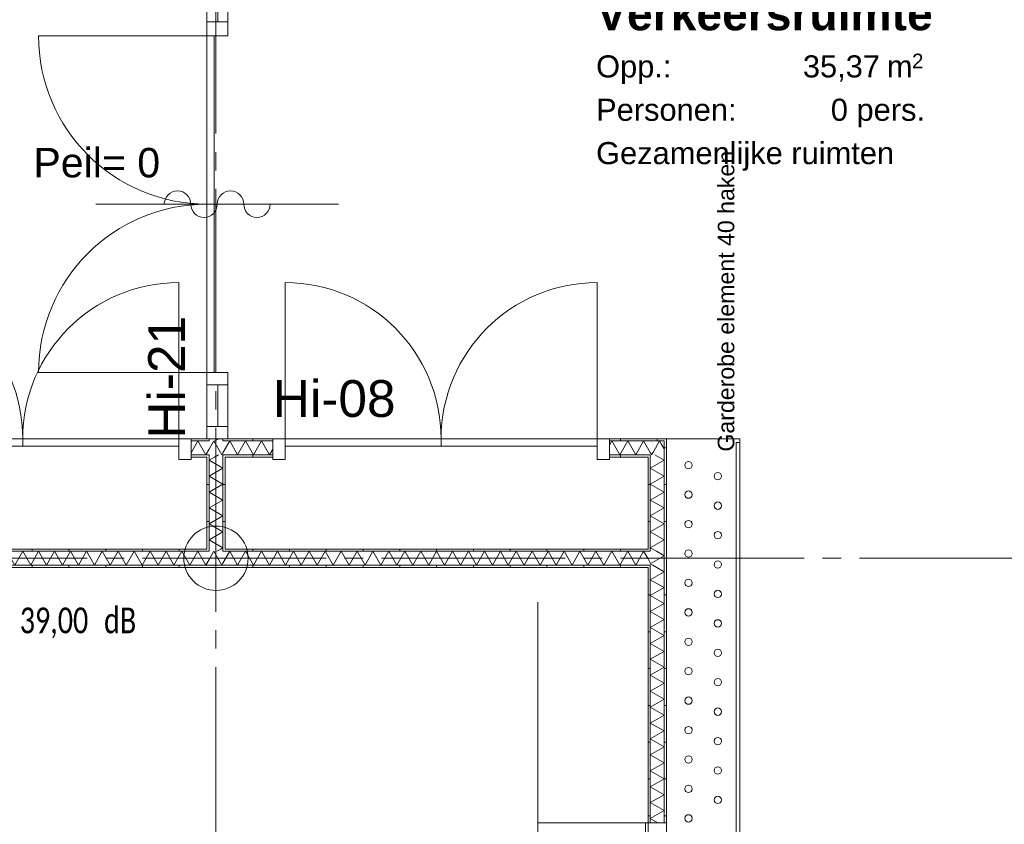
# Model space of a CAD drawing. Header units: millimetres. Extents: x 10 to 584, y 10 to 831.
# Tile 11 of 79: x 139 to 193, y 425 to 468. Entities that reach past the tile are written whole.
import ezdxf
from ezdxf.xclip import XClip

# ---------------------------------------------------------------- set-up
doc = ezdxf.new("R2010")
doc.units = ezdxf.units.MM
doc.header["$MEASUREMENT"] = 0
doc.header["$XCLIPFRAME"] = 0
doc.linetypes.add('B0204', pattern=[13, 10, -1, 1, -1])
doc.linetypes.add('Wipeout_Contour', pattern=[1000, 0, -1000])
for name, color, linetype in [('22 NC Binnenwanden', 7, 'Continuous'), ('22 NC Binnenwanden Deuren', 7, 'Continuous'), ('22 NC Binnenwanden Deurlabels', 7, 'Continuous'), ('22 NC Binnenwanden Doorsnede-arcering', 7, 'Continuous'), ('22 NC Binnenwanden Laagscheidingslijnen', 7, 'Continuous'), ('22 NC Binnenwanden Ramen', 7, 'Continuous'), ('28 Draagconstructies', 7, 'Continuous'), ('73 Keuken', 7, 'Continuous'), ('74 Sanitair', 7, 'Continuous'), ('82 Interieur', 7, 'Continuous'), ('82 Interieur Afdek-arcering', 7, 'Continuous'), ('A Stramien', 7, 'Continuous'), ('Tekst_dim 1_ 50_100', 7, 'Continuous'), ('Z Ruimtefuncties', 7, 'Continuous')]:
    doc.layers.add(name, color=color, linetype=linetype)
doc.styles.add('GENERATED_STYLE_1', font='txt')
doc.styles.add('GENERATED_STYLE_2', font='txt')
doc.styles.add('GENERATED_STYLE_3', font='txt')
pattern_1 = [(1e-14, (78, 259.1879), (0, 2), [])]
pattern_2 = [(270, (78, 259.1879), (2, 0), [])]
pattern_3 = [(180, (78, 259.1879), (0, 2), [])]

# ---------------------------------------------------------------- blocks, each defined once
blk = doc.blocks.new('*X210')
at = {"layer": '22 NC Binnenwanden Doorsnede-arcering', "color": 7, "linetype": 'Continuous', "lineweight": 0}
blk.add_line((150.044, 439.563), (150.26, 439.688), dxfattribs=at)
blk = doc.blocks.new('*X211')
at = {"layer": '22 NC Binnenwanden Doorsnede-arcering', "color": 7, "linetype": 'Continuous', "lineweight": 0}
blk.add_line((149.936, 445.563), (150.152, 445.688), dxfattribs=at)
blk = doc.blocks.new('*X212')
at = {"layer": '22 NC Binnenwanden Doorsnede-arcering', "color": 7, "linetype": 'Continuous', "lineweight": 0}
blk.add_line((149.92, 444.688), (150.137, 444.813), dxfattribs=at)
blk = doc.blocks.new('*X216')
at = {"layer": '22 NC Binnenwanden Doorsnede-arcering', "color": 7, "linetype": 'Continuous', "lineweight": 0}
for p, q in [((149.625, 444.517), (149.92, 444.688)), ((149.625, 444.517), (150.375, 444.084)), ((149.625, 443.651), (150.375, 444.084)), ((149.625, 443.651), (150.375, 443.218)), ((149.625, 442.785), (150.375, 443.218)), ((149.625, 442.785), (150.375, 442.352)), ((149.625, 441.919), (150.375, 442.352)), ((149.625, 441.919), (150.375, 441.486)), ((149.625, 441.053), (150.375, 441.486)), ((149.625, 441.053), (150.375, 440.62)), ((149.625, 440.187), (150.375, 440.62)), ((149.625, 440.187), (150.375, 439.754)), ((150.26, 439.688), (150.375, 439.754))]:
    blk.add_line(p, q, dxfattribs=at)
blk = doc.blocks.new('*X428')
at = {"layer": '22 NC Binnenwanden Doorsnede-arcering', "color": 7, "linetype": 'Continuous', "lineweight": 0}
for p, q in [((174.219, 445.407), (174.375, 445.137)), ((173.67, 444.858), (173.696, 444.813)), ((173.793, 444.98), (173.696, 444.813))]:
    blk.add_line(p, q, dxfattribs=at)
blk = doc.blocks.new('*X429')
at = {"layer": '22 NC Binnenwanden Doorsnede-arcering', "color": 7, "linetype": 'Continuous', "lineweight": 0}
for p, q in [((174.129, 445.563), (173.793, 444.98)), ((174.129, 445.563), (174.219, 445.407)), ((173.625, 444.936), (173.67, 444.858))]:
    blk.add_line(p, q, dxfattribs=at)
blk = doc.blocks.new('*X430')
at = {"layer": '22 NC Binnenwanden Doorsnede-arcering', "color": 7, "linetype": 'Continuous', "lineweight": 0}
for p, q in [((150.746, 445.563), (150.375, 444.92)), ((150.746, 445.563), (151.179, 444.813)), ((151.612, 445.563), (151.179, 444.813)), ((151.612, 445.563), (152.045, 444.813)), ((152.478, 445.563), (152.045, 444.813)), ((152.478, 445.563), (152.911, 444.813)), ((153.091, 445.124), (152.911, 444.813))]:
    blk.add_line(p, q, dxfattribs=at)
blk = doc.blocks.new('*X431')
at = {"layer": '22 NC Binnenwanden Doorsnede-arcering', "color": 7, "linetype": 'Continuous', "lineweight": 0}
for p, q in [((171.531, 445.563), (171.401, 445.338)), ((171.531, 445.563), (171.964, 444.813)), ((172.397, 445.563), (171.964, 444.813)), ((172.397, 445.563), (172.83, 444.813)), ((173.263, 445.563), (172.83, 444.813)), ((173.263, 445.563), (173.625, 444.936))]:
    blk.add_line(p, q, dxfattribs=at)
blk = doc.blocks.new('*X432')
at = {"layer": '22 NC Binnenwanden Doorsnede-arcering', "color": 7, "linetype": 'Continuous', "lineweight": 0}
for p, q in [((149.88, 445.563), (149.625, 445.121)), ((149.88, 445.563), (150.313, 444.813)), ((150.375, 444.92), (150.313, 444.813))]:
    blk.add_line(p, q, dxfattribs=at)
blk = doc.blocks.new('*X434')
at = {"layer": '22 NC Binnenwanden Doorsnede-arcering', "color": 7, "linetype": 'Continuous', "lineweight": 0}
for p, q in [((149.014, 445.563), (148.644, 444.922)), ((149.014, 445.563), (149.447, 444.813)), ((149.625, 445.121), (149.447, 444.813))]:
    blk.add_line(p, q, dxfattribs=at)
blk = doc.blocks.new('*X495')
at = {"layer": '22 NC Binnenwanden Doorsnede-arcering', "color": 7, "linetype": 'Continuous', "lineweight": 0}
for p, q in [((174.375, 438.455), (173.755, 438.813)), ((174.375, 438.455), (173.625, 438.022)), ((174.375, 437.589), (173.625, 438.022)), ((174.375, 437.589), (173.625, 437.156)), ((174.375, 436.723), (173.625, 437.156)), ((174.375, 436.723), (173.625, 436.29)), ((174.375, 435.857), (173.625, 436.29)), ((174.375, 435.857), (173.625, 435.424)), ((174.375, 434.991), (173.625, 435.424)), ((174.375, 434.991), (173.625, 434.558)), ((174.375, 434.125), (173.625, 434.558)), ((174.375, 434.125), (173.625, 433.692)), ((174.375, 433.259), (173.625, 433.692)), ((174.375, 433.259), (173.625, 432.826)), ((174.375, 432.393), (173.625, 432.826)), ((174.375, 432.393), (173.625, 431.96)), ((174.375, 431.527), (173.625, 431.96)), ((174.375, 431.527), (173.625, 431.094)), ((174.375, 430.661), (173.625, 431.094)), ((174.375, 430.661), (173.625, 430.228)), ((174.375, 429.795), (173.625, 430.228)), ((174.375, 429.795), (173.625, 429.362)), ((174.375, 428.929), (173.625, 429.362)), ((174.375, 428.929), (173.625, 428.496)), ((174.375, 428.063), (173.625, 428.496)), ((174.375, 428.063), (173.625, 427.63)), ((174.375, 427.197), (173.625, 427.63)), ((174.375, 427.197), (173.625, 426.764)), ((174.375, 426.331), (173.625, 426.764)), ((174.375, 426.331), (173.625, 425.898)), ((174.375, 425.465), (173.625, 425.898)), ((174.375, 425.465), (173.625, 425.032)), ((174.03, 424.798), (173.625, 425.032))]:
    blk.add_line(p, q, dxfattribs=at)
blk = doc.blocks.new('*X496')
at = {"layer": '22 NC Binnenwanden Doorsnede-arcering', "color": 7, "linetype": 'Continuous', "lineweight": 0}
for p, q in [((174.375, 439.321), (173.625, 438.888)), ((174.375, 439.321), (173.956, 439.563)), ((173.755, 438.813), (173.625, 438.888))]:
    blk.add_line(p, q, dxfattribs=at)
blk = doc.blocks.new('*X497')
at = {"layer": '22 NC Binnenwanden Doorsnede-arcering', "color": 7, "linetype": 'Continuous', "lineweight": 0}
for p, q in [((174.375, 444.517), (173.863, 444.813)), ((174.375, 444.517), (173.625, 444.084)), ((174.375, 443.651), (173.625, 444.084)), ((174.375, 443.651), (173.625, 443.218)), ((174.375, 442.785), (173.625, 443.218)), ((174.375, 442.785), (173.625, 442.352)), ((174.375, 441.919), (173.625, 442.352)), ((174.375, 441.919), (173.625, 441.486)), ((174.375, 441.053), (173.625, 441.486)), ((174.375, 441.053), (173.625, 440.62)), ((174.375, 440.187), (173.625, 440.62)), ((174.375, 440.187), (173.625, 439.754)), ((173.956, 439.563), (173.625, 439.754))]:
    blk.add_line(p, q, dxfattribs=at)
blk = doc.blocks.new('*X515')
at = {"layer": '22 NC Binnenwanden Doorsnede-arcering', "color": 7, "linetype": 'Continuous', "lineweight": 0}
blk.add_line((173.5, 439.152), (173.625, 438.936), dxfattribs=at)
blk = doc.blocks.new('*X516')
at = {"layer": '22 NC Binnenwanden Doorsnede-arcering', "color": 7, "linetype": 'Continuous', "lineweight": 0}
for p, q in [((150.746, 439.563), (150.375, 438.92)), ((150.746, 439.563), (151.179, 438.813)), ((151.612, 439.563), (151.179, 438.813)), ((151.612, 439.563), (152.045, 438.813)), ((152.478, 439.563), (152.045, 438.813)), ((152.478, 439.563), (152.911, 438.813)), ((153.344, 439.563), (152.911, 438.813)), ((153.344, 439.563), (153.777, 438.813)), ((154.21, 439.563), (153.777, 438.813)), ((154.21, 439.563), (154.643, 438.813)), ((155.076, 439.563), (154.643, 438.813)), ((155.076, 439.563), (155.509, 438.813)), ((155.942, 439.563), (155.509, 438.813)), ((155.942, 439.563), (156.375, 438.813)), ((156.808, 439.563), (156.375, 438.813)), ((156.808, 439.563), (157.241, 438.813)), ((157.674, 439.563), (157.241, 438.813)), ((157.674, 439.563), (158.107, 438.813)), ((158.54, 439.563), (158.107, 438.813)), ((158.54, 439.563), (158.973, 438.813)), ((159.406, 439.563), (158.973, 438.813)), ((159.406, 439.563), (159.839, 438.813)), ((160.272, 439.563), (159.839, 438.813)), ((160.272, 439.563), (160.705, 438.813)), ((161.138, 439.563), (160.705, 438.813)), ((161.138, 439.563), (161.571, 438.813)), ((162.004, 439.563), (161.571, 438.813)), ((162.004, 439.563), (162.437, 438.813)), ((162.87, 439.563), (162.437, 438.813)), ((162.87, 439.563), (163.303, 438.813)), ((163.736, 439.563), (163.303, 438.813)), ((163.736, 439.563), (164.17, 438.813)), ((164.603, 439.563), (164.17, 438.813)), ((164.603, 439.563), (165.036, 438.813)), ((165.469, 439.563), (165.036, 438.813)), ((165.469, 439.563), (165.902, 438.813)), ((166.335, 439.563), (165.902, 438.813)), ((166.335, 439.563), (166.768, 438.813)), ((167.201, 439.563), (166.768, 438.813)), ((167.201, 439.563), (167.634, 438.813)), ((168.067, 439.563), (167.634, 438.813)), ((168.067, 439.563), (168.5, 438.813)), ((168.933, 439.563), (168.5, 438.813)), ((168.933, 439.563), (169.366, 438.813)), ((169.799, 439.563), (169.366, 438.813)), ((169.799, 439.563), (170.232, 438.813)), ((170.665, 439.563), (170.232, 438.813)), ((170.665, 439.563), (171.098, 438.813)), ((171.531, 439.563), (171.098, 438.813)), ((171.531, 439.563), (171.964, 438.813)), ((172.397, 439.563), (171.964, 438.813)), ((172.397, 439.563), (172.83, 438.813)), ((173.263, 439.563), (172.83, 438.813)), ((173.263, 439.563), (173.5, 439.152))]:
    blk.add_line(p, q, dxfattribs=at)
blk = doc.blocks.new('*X517')
at = {"layer": '22 NC Binnenwanden Doorsnede-arcering', "color": 7, "linetype": 'Continuous', "lineweight": 0}
for p, q in [((149.88, 439.563), (149.625, 439.121)), ((149.88, 439.563), (150.313, 438.813)), ((150.375, 438.92), (150.313, 438.813))]:
    blk.add_line(p, q, dxfattribs=at)
blk = doc.blocks.new('*X518')
at = {"layer": '22 NC Binnenwanden Doorsnede-arcering', "color": 7, "linetype": 'Continuous', "lineweight": 0}
for p, q in [((129.961, 439.563), (129.632, 438.992)), ((129.961, 439.563), (130.395, 438.813)), ((130.828, 439.563), (130.395, 438.813)), ((130.828, 439.563), (131.261, 438.813)), ((131.694, 439.563), (131.261, 438.813)), ((131.694, 439.563), (132.127, 438.813)), ((132.56, 439.563), (132.127, 438.813)), ((132.56, 439.563), (132.993, 438.813)), ((133.426, 439.563), (132.993, 438.813)), ((133.426, 439.563), (133.859, 438.813)), ((134.292, 439.563), (133.859, 438.813)), ((134.292, 439.563), (134.725, 438.813)), ((135.158, 439.563), (134.725, 438.813)), ((135.158, 439.563), (135.591, 438.813)), ((136.024, 439.563), (135.591, 438.813)), ((136.024, 439.563), (136.457, 438.813)), ((136.89, 439.563), (136.457, 438.813)), ((136.89, 439.563), (137.323, 438.813)), ((137.756, 439.563), (137.323, 438.813)), ((137.756, 439.563), (138.189, 438.813)), ((138.622, 439.563), (138.189, 438.813)), ((138.622, 439.563), (139.055, 438.813)), ((139.488, 439.563), (139.055, 438.813)), ((139.488, 439.563), (139.921, 438.813)), ((140.354, 439.563), (139.921, 438.813)), ((140.354, 439.563), (140.787, 438.813)), ((141.22, 439.563), (140.787, 438.813)), ((141.22, 439.563), (141.653, 438.813)), ((142.086, 439.563), (141.653, 438.813)), ((142.086, 439.563), (142.519, 438.813)), ((142.952, 439.563), (142.519, 438.813)), ((142.952, 439.563), (143.385, 438.813)), ((143.818, 439.563), (143.385, 438.813)), ((143.818, 439.563), (144.251, 438.813)), ((144.684, 439.563), (144.251, 438.813)), ((144.684, 439.563), (145.117, 438.813)), ((145.55, 439.563), (145.117, 438.813)), ((145.55, 439.563), (145.983, 438.813)), ((146.416, 439.563), (145.983, 438.813)), ((146.416, 439.563), (146.849, 438.813)), ((147.282, 439.563), (146.849, 438.813)), ((147.282, 439.563), (147.715, 438.813)), ((148.148, 439.563), (147.715, 438.813)), ((148.148, 439.563), (148.581, 438.813)), ((149.014, 439.563), (148.581, 438.813)), ((149.014, 439.563), (149.447, 438.813)), ((149.625, 439.121), (149.447, 438.813))]:
    blk.add_line(p, q, dxfattribs=at)
blk = doc.blocks.new('Drawing_2_2', base_point=(78, 259.188))
at = {"layer": '22 NC Binnenwanden Doorsnede-arcering', "linetype": 'Continuous', "lineweight": 0, "true_color": 0x000000}
h = blk.add_hatch(dxfattribs=at)
h.set_pattern_fill('930_Lijnen_vert_200_0002', color=18, style=0, pattern_type=2)
h.set_pattern_definition(pattern_2)
h.paths.add_polyline_path([(148.644, 445.563), (149.5, 445.563), (149.5, 445.688), (148.644, 445.688)])
h = blk.add_hatch(dxfattribs=at)
h.set_pattern_fill('930_Lijnen_vert_200_0002', color=18, style=0, pattern_type=2)
h.set_pattern_definition(pattern_2)
h.paths.add_polyline_path([(149.5, 445.563), (149.625, 445.563), (149.625, 445.688), (149.5, 445.688)])
h = blk.add_hatch(dxfattribs=at)
h.set_pattern_fill('930_Lijnen_vert_200_0002', color=18, style=0, pattern_type=2)
h.set_pattern_definition(pattern_2)
h.paths.add_polyline_path([(150.375, 445.563), (150.5, 445.563), (150.5, 445.688), (150.375, 445.688)])
h = blk.add_hatch(dxfattribs=at)
h.set_pattern_fill('930_Lijnen_vert_200_0002', color=18, style=0, pattern_type=2)
h.set_pattern_definition(pattern_2)
h.paths.add_polyline_path([(150.5, 445.688), (150.5, 445.563), (153.091, 445.563), (153.091, 445.688)])
h = blk.add_hatch(dxfattribs=at)
h.set_pattern_fill('930_Lijnen_vert_200_0002', color=18, style=0, pattern_type=2)
h.set_pattern_definition(pattern_2)
h.paths.add_polyline_path([(171.401, 445.688), (171.401, 445.563), (174.375, 445.563), (174.375, 445.688)])
h = blk.add_hatch(dxfattribs=at)
h.set_pattern_fill('930_Lijnen_vert_200_0002', color=18, style=0, pattern_type=2)
h.set_pattern_definition(pattern_2)
h.paths.add_polyline_path([(174.375, 445.563), (174.5, 445.563), (174.5, 445.688)])
h = blk.add_hatch(dxfattribs=at)
h.set_pattern_fill('930_Lijnen_vert_200_0002', color=18, style=0, pattern_type=2)
h.set_pattern_definition(pattern_2)
h.paths.add_polyline_path([(174.375, 445.688), (174.375, 445.563), (174.5, 445.688)])
h = blk.add_hatch(dxfattribs=at)
h.set_pattern_fill('930_Lijnen_vert_200_0002', color=18, style=0, pattern_type=2)
h.set_pattern_definition(pattern_3)
h.paths.add_polyline_path([(174.5, 445.563), (174.375, 445.563), (174.375, 424.798), (174.5, 424.798)])
h = blk.add_hatch(dxfattribs=at)
h.set_pattern_fill('930_Lijnen_vert_200_0002', color=18, style=0, pattern_type=2)
h.set_pattern_definition(pattern_2)
h.paths.add_polyline_path([(149.5, 444.813), (148.644, 444.813), (148.644, 444.688), (149.5, 444.688)])
h = blk.add_hatch(dxfattribs=at)
h.set_pattern_fill('930_Lijnen_vert_200_0002', color=18, style=0, pattern_type=2)
h.set_pattern_definition(pattern_2)
h.paths.add_polyline_path([(149.5, 444.688), (149.625, 444.688), (149.625, 444.813), (149.5, 444.813)])
h = blk.add_hatch(dxfattribs=at)
h.set_pattern_fill('930_Lijnen_vert_200_0002', color=18, style=0, pattern_type=2)
h.set_pattern_definition(pattern_1)
h.paths.add_polyline_path([(149.5, 444.688), (149.5, 439.688), (149.625, 439.688), (149.625, 444.688)])
h = blk.add_hatch(dxfattribs=at)
h.set_pattern_fill('930_Lijnen_vert_200_0002', color=18, style=0, pattern_type=2)
h.set_pattern_definition(pattern_2)
h.paths.add_polyline_path([(150.375, 444.688), (150.5, 444.688), (150.5, 444.813), (150.375, 444.813)])
h = blk.add_hatch(dxfattribs=at)
h.set_pattern_fill('930_Lijnen_vert_200_0002', color=18, style=0, pattern_type=2)
h.set_pattern_definition(pattern_1)
h.paths.add_polyline_path([(150.375, 444.688), (150.375, 439.688), (150.5, 439.688), (150.5, 444.688)])
h = blk.add_hatch(dxfattribs=at)
h.set_pattern_fill('930_Lijnen_vert_200_0002', color=18, style=0, pattern_type=2)
h.set_pattern_definition(pattern_2)
h.paths.add_polyline_path([(153.091, 444.813), (150.5, 444.813), (150.5, 444.688), (153.091, 444.688)])
h = blk.add_hatch(dxfattribs=at)
h.set_pattern_fill('930_Lijnen_vert_200_0002', color=18, style=0, pattern_type=2)
h.set_pattern_definition(pattern_2)
h.paths.add_polyline_path([(173.5, 444.813), (171.401, 444.813), (171.401, 444.688), (173.5, 444.688)])
h = blk.add_hatch(dxfattribs=at)
h.set_pattern_fill('930_Lijnen_vert_200_0002', color=18, style=0, pattern_type=2)
h.set_pattern_definition(pattern_2)
h.paths.add_polyline_path([(173.5, 444.688), (173.625, 444.688), (173.625, 444.813)])
h = blk.add_hatch(dxfattribs=at)
h.set_pattern_fill('930_Lijnen_vert_200_0002', color=18, style=0, pattern_type=2)
h.set_pattern_definition(pattern_2)
h.paths.add_polyline_path([(173.5, 444.688), (173.625, 444.813), (173.5, 444.813)])
h = blk.add_hatch(dxfattribs=at)
h.set_pattern_fill('930_Lijnen_vert_200_0002', color=18, style=0, pattern_type=2)
h.set_pattern_definition(pattern_3)
h.paths.add_polyline_path([(173.5, 444.688), (173.5, 439.688), (173.625, 439.688), (173.625, 444.688)])
h = blk.add_hatch(dxfattribs=at)
h.set_pattern_fill('930_Lijnen_vert_200_0002', color=18, style=0, pattern_type=2)
h.set_pattern_definition(pattern_2)
h.paths.add_polyline_path([(129.757, 439.563), (149.5, 439.563), (149.5, 439.688), (129.757, 439.688)])
h = blk.add_hatch(dxfattribs=at)
h.set_pattern_fill('930_Lijnen_vert_200_0002', color=18, style=0, pattern_type=2)
h.set_pattern_definition(pattern_2)
h.paths.add_polyline_path([(149.5, 439.563), (149.625, 439.563), (149.625, 439.688), (149.5, 439.688)])
h = blk.add_hatch(dxfattribs=at)
h.set_pattern_fill('930_Lijnen_vert_200_0002', color=18, style=0, pattern_type=2)
h.set_pattern_definition(pattern_2)
h.paths.add_polyline_path([(150.375, 439.563), (150.5, 439.563), (150.5, 439.688), (150.375, 439.688)])
h = blk.add_hatch(dxfattribs=at)
h.set_pattern_fill('930_Lijnen_vert_200_0002', color=18, style=0, pattern_type=2)
h.set_pattern_definition(pattern_2)
h.paths.add_polyline_path([(150.5, 439.563), (173.5, 439.563), (173.5, 439.688), (150.5, 439.688)])
h = blk.add_hatch(dxfattribs=at)
h.set_pattern_fill('930_Lijnen_vert_200_0002', color=18, style=0, pattern_type=2)
h.set_pattern_definition(pattern_3)
h.paths.add_polyline_path([(173.5, 439.688), (173.5, 439.563), (173.625, 439.563), (173.625, 439.688)])
h = blk.add_hatch(dxfattribs=at)
h.set_pattern_fill('930_Lijnen_vert_200_0002', color=18, style=0, pattern_type=2)
h.set_pattern_definition(pattern_2)
h.paths.add_polyline_path([(173.5, 438.813), (99, 438.813), (99, 438.688), (173.5, 438.688)])
h = blk.add_hatch(dxfattribs=at)
h.set_pattern_fill('930_Lijnen_vert_200_0002', color=18, style=0, pattern_type=2)
h.set_pattern_definition(pattern_3)
h.paths.add_polyline_path([(173.5, 438.813), (173.5, 438.688), (173.625, 438.688), (173.625, 438.813)])
h = blk.add_hatch(dxfattribs=at)
h.set_pattern_fill('930_Lijnen_vert_200_0002', color=18, style=0, pattern_type=2)
h.set_pattern_definition(pattern_3)
h.paths.add_polyline_path([(173.5, 438.688), (173.5, 424.798), (173.625, 424.798), (173.625, 438.688)])
at = {"layer": '22 NC Binnenwanden', "color": 1, "linetype": 'Continuous', "lineweight": 0}
for p, q in [((148.644, 445.688), (148.644, 445.563)), ((149.5, 445.688), (149.625, 445.688)), ((149.625, 445.688), (150.375, 445.688)), ((150.375, 445.688), (150.5, 445.688)), ((153.091, 445.688), (153.091, 445.563)), ((171.401, 445.688), (171.401, 445.563)), ((148.644, 445.563), (148.644, 444.813)), ((153.091, 445.563), (153.091, 444.813)), ((171.401, 445.563), (171.401, 444.813)), ((148.644, 444.813), (148.644, 444.688)), ((153.091, 444.813), (153.091, 444.688)), ((171.401, 444.813), (171.401, 444.688)), ((173.625, 424.798), (173.5, 424.798)), ((174.375, 424.798), (173.625, 424.798)), ((174.5, 424.798), (174.375, 424.798))]:
    blk.add_line(p, q, dxfattribs=at)
at = {"layer": '22 NC Binnenwanden', "color": 1, "linetype": 'Continuous', "lineweight": 0, "flags": 128}
for points in [[(149.5, 445.688), (148.644, 445.688)], [(153.091, 445.688), (150.5, 445.688)], [(174.5, 445.688), (171.401, 445.688)], [(174.5, 445.688), (174.5, 445.563)], [(174.5, 424.798), (174.5, 445.563)], [(148.644, 444.688), (149.5, 444.688)], [(149.5, 444.688), (149.5, 439.688)], [(150.5, 439.688), (150.5, 444.688)], [(150.5, 444.688), (153.091, 444.688)], [(171.401, 444.688), (173.5, 444.688)], [(173.5, 444.688), (173.5, 439.688)], [(149.5, 439.688), (129.757, 439.688)], [(173.5, 439.688), (150.5, 439.688)], [(99, 438.688), (173.5, 438.688)], [(173.5, 438.688), (173.5, 424.798)]]:
    blk.add_lwpolyline(points, dxfattribs=at)
at = {"layer": '22 NC Binnenwanden Deuren', "color": 1, "linetype": 'Continuous', "lineweight": 0}
for p, q in [((149.5, 470.518), (149.5, 468.343)), ((150.1, 470.518), (150.1, 468.343)), ((149.5, 468.343), (149.5, 467.593)), ((150.64, 468.343), (149.5, 468.343)), ((150.64, 467.593), (150.64, 468.343)), ((149.5, 467.593), (140.345, 467.593)), ((149.5, 467.593), (150.64, 467.593)), ((149.5, 458.438), (149.5, 467.593)), ((149.5, 467.593), (149.9, 467.593)), ((149.9, 467.593), (149.9, 458.438)), ((156.67, 458.438), (143.47, 458.438)), ((149.9, 458.438), (149.5, 458.438)), ((149.5, 458.438), (149.5, 449.283)), ((149.9, 458.438), (149.5, 458.438)), ((149.9, 449.283), (149.9, 458.438)), ((147.974, 445.688), (147.974, 454.173)), ((153.761, 445.688), (153.761, 454.173)), ((170.731, 445.688), (170.731, 454.173)), ((149.5, 449.283), (140.345, 449.283)), ((150.64, 449.283), (149.5, 449.283)), ((149.5, 449.283), (149.5, 448.613)), ((149.5, 449.283), (149.9, 449.283)), ((150.64, 448.613), (150.64, 449.283)), ((149.5, 448.613), (150.64, 448.613)), ((149.5, 448.613), (149.5, 446.358)), ((150.1, 446.358), (150.1, 448.613)), ((150.64, 446.358), (149.5, 446.358)), ((149.5, 446.358), (149.5, 445.688)), ((150.64, 445.688), (150.64, 446.358)), ((139.489, 445.688), (131.004, 445.688)), ((139.489, 445.688), (147.974, 445.688)), ((139.489, 445.288), (139.489, 445.688)), ((139.489, 445.288), (139.489, 445.688)), ((148.644, 445.688), (147.974, 445.688)), ((147.974, 445.688), (147.974, 444.548)), ((147.974, 445.688), (147.974, 445.288)), ((148.644, 444.548), (148.644, 445.688)), ((148.644, 445.688), (148.644, 445.563)), ((148.644, 445.688), (148.644, 445.563)), ((149.5, 445.688), (150.64, 445.688)), ((149.5, 445.688), (149.625, 445.688)), ((149.5, 445.688), (149.625, 445.688)), ((149.625, 445.688), (150.375, 445.688)), ((149.625, 445.688), (150.375, 445.688)), ((150.375, 445.688), (150.5, 445.688)), ((150.375, 445.688), (150.5, 445.688)), ((153.761, 445.688), (153.091, 445.688)), ((153.091, 445.688), (153.091, 444.548)), ((153.091, 445.688), (153.091, 445.563)), ((153.091, 445.688), (153.091, 445.563)), ((153.761, 444.548), (153.761, 445.688)), ((162.246, 445.688), (153.761, 445.688)), ((153.761, 445.688), (153.761, 445.288)), ((162.246, 445.688), (170.731, 445.688)), ((162.246, 445.288), (162.246, 445.688)), ((162.246, 445.288), (162.246, 445.688)), ((171.401, 445.688), (170.731, 445.688)), ((170.731, 445.688), (170.731, 444.548)), ((170.731, 445.688), (170.731, 445.288)), ((171.401, 444.548), (171.401, 445.688)), ((171.401, 445.688), (171.401, 445.563)), ((171.401, 445.688), (171.401, 445.563)), ((131.004, 445.288), (139.489, 445.288)), ((147.974, 445.288), (139.489, 445.288)), ((148.644, 445.563), (148.644, 444.813)), ((148.644, 445.563), (148.644, 444.813)), ((153.091, 445.563), (153.091, 444.813)), ((153.091, 445.563), (153.091, 444.813)), ((153.761, 445.288), (162.246, 445.288)), ((170.731, 445.288), (162.246, 445.288)), ((171.401, 445.563), (171.401, 444.813)), ((171.401, 445.563), (171.401, 444.813)), ((147.974, 444.548), (148.644, 444.548)), ((148.644, 444.813), (148.644, 444.688)), ((148.644, 444.813), (148.644, 444.688)), ((153.091, 444.813), (153.091, 444.688)), ((153.091, 444.813), (153.091, 444.688)), ((153.091, 444.548), (153.761, 444.548)), ((170.731, 444.548), (171.401, 444.548)), ((171.401, 444.813), (171.401, 444.688)), ((171.401, 444.813), (171.401, 444.688))]:
    blk.add_line(p, q, dxfattribs=at)
at = {"layer": '22 NC Binnenwanden Deuren', "color": 1, "linetype": 'Continuous', "lineweight": 0, "flags": 128}
for points in [[(149.5, 470.518), (149.5, 468.343), (150.64, 468.343), (150.64, 470.518)], [(150.64, 448.613), (150.64, 446.358), (149.5, 446.358), (149.5, 448.613)]]:
    blk.add_lwpolyline(points, close=True, dxfattribs=at)
at = {"layer": '22 NC Binnenwanden Deuren', "color": 1, "linetype": 'Continuous', "lineweight": 0}
for centre, radius, start, end in [((149.5, 467.593), 9.155, 180, 270), ((147.91, 458.438), 0.72, 0, 180), ((150.79, 458.438), 0.72, 0, 180), ((149.5, 449.283), 9.155, 90, 180), ((149.35, 458.438), 0.72, 180, 0), ((152.23, 458.438), 0.72, 180, 0), ((131.004, 445.688), 8.485, 0, 90), ((147.974, 445.688), 8.485, 90, 180), ((153.761, 445.688), 8.485, 0, 90), ((170.731, 445.688), 8.485, 90, 180)]:
    blk.add_arc(centre, radius, start, end, dxfattribs=at)
at = {"layer": '22 NC Binnenwanden Laagscheidingslijnen', "color": 9, "linetype": 'Continuous', "lineweight": 0}
for p, q in [((149.625, 445.688), (149.625, 445.563)), ((149.625, 445.688), (149.625, 445.563)), ((150.375, 445.563), (150.375, 445.688)), ((150.375, 445.563), (150.375, 445.688)), ((149.625, 445.563), (148.644, 445.563)), ((153.091, 445.563), (150.375, 445.563)), ((173.625, 445.563), (171.401, 445.563)), ((174.375, 445.563), (173.625, 445.563)), ((174.375, 444.813), (174.375, 445.563)), ((174.375, 444.813), (174.375, 445.563)), ((149.5, 444.813), (148.644, 444.813)), ((149.625, 444.813), (149.5, 444.813)), ((149.625, 444.813), (149.625, 444.688)), ((149.625, 444.813), (149.625, 444.688)), ((149.625, 444.688), (149.625, 439.688)), ((150.375, 444.688), (150.375, 444.813)), ((150.5, 444.813), (150.375, 444.813)), ((150.375, 444.688), (150.375, 444.813)), ((150.375, 444.688), (150.375, 439.688)), ((153.091, 444.813), (150.5, 444.813)), ((173.5, 444.813), (171.401, 444.813)), ((173.625, 444.813), (173.5, 444.813)), ((173.625, 444.688), (173.625, 444.813)), ((173.625, 444.688), (173.625, 444.813)), ((173.625, 439.688), (173.625, 444.688)), ((174.375, 439.563), (174.375, 444.813)), ((149.625, 439.563), (129.632, 439.563)), ((149.625, 439.688), (149.625, 439.563)), ((149.625, 439.688), (149.625, 439.563)), ((150.375, 439.563), (150.375, 439.688)), ((150.375, 439.563), (150.375, 439.688)), ((173.5, 439.563), (150.375, 439.563)), ((173.625, 439.563), (173.5, 439.563)), ((173.625, 439.563), (173.5, 439.563)), ((173.625, 439.563), (173.625, 439.688)), ((174.375, 438.813), (174.375, 439.563)), ((173.5, 438.813), (99, 438.813)), ((173.5, 438.813), (173.625, 438.813)), ((173.5, 438.813), (173.625, 438.813)), ((173.625, 438.688), (173.625, 438.813)), ((173.625, 424.798), (173.625, 438.688)), ((174.375, 424.798), (174.375, 438.813))]:
    blk.add_line(p, q, dxfattribs=at)
at = {"layer": '22 NC Binnenwanden Ramen', "color": 1, "linetype": 'Continuous', "lineweight": 0}
for p, q in [((173.36, 424.128), (173.36, 424.798)), ((173.625, 424.798), (173.5, 424.798)), ((173.625, 424.798), (173.5, 424.798)), ((174.375, 424.798), (173.625, 424.798)), ((174.375, 424.798), (173.625, 424.798)), ((174.5, 424.798), (174.375, 424.798)), ((174.5, 424.798), (174.375, 424.798)), ((174.5, 424.798), (174.5, 424.128))]:
    blk.add_line(p, q, dxfattribs=at)
at = {"layer": '22 NC Binnenwanden Ramen', "color": 9, "linetype": 'Continuous', "lineweight": 0}
for p, q in [((173.5, 424.798), (173.5, 413.298)), ((174.5, 424.798), (174.5, 413.298))]:
    blk.add_line(p, q, dxfattribs=at)
at = {"layer": '28 Draagconstructies', "color": 3, "linetype": 'Continuous', "lineweight": 0, "flags": 128}
blk.add_lwpolyline([(148.25, 439.188, 0.414214), (150, 437.438, 0.414214), (151.75, 439.188, 0.414214), (150, 440.938, 0.414214)], format="xyb", close=True, dxfattribs=at)
at = {"layer": '74 Sanitair', "color": 1, "linetype": 'Continuous', "lineweight": 0}
for p, q in [((167.5, 424.798), (167.5, 419.798)), ((173.5, 424.798), (173.5, 419.798))]:
    blk.add_line(p, q, dxfattribs=at)
at = {"layer": '82 Interieur', "color": 1, "linetype": 'Continuous', "lineweight": 0}
for p, q in [((167.5, 436.798), (167.5, 430.798)), ((173.5, 430.798), (173.5, 436.798)), ((167.5, 430.798), (167.5, 424.798)), ((173.5, 424.798), (173.5, 430.798)), ((167.5, 424.798), (173.5, 424.798))]:
    blk.add_line(p, q, dxfattribs=at)
at = {"layer": '82 Interieur', "color": 94, "linetype": 'Continuous', "lineweight": 0}
for centre in [(175.7, 444.245), (177.3, 443.646), (175.7, 442.645), (177.3, 442.046), (175.7, 441.045), (177.3, 440.446), (175.7, 439.445), (177.3, 438.846), (175.7, 437.845), (177.3, 437.246), (175.7, 436.245), (177.3, 435.646), (175.7, 434.645), (177.3, 434.046), (175.7, 433.045), (177.3, 432.446), (175.7, 431.445), (177.3, 430.846), (175.7, 429.845), (177.3, 429.246), (175.7, 428.245), (177.3, 427.646), (175.7, 426.645), (177.3, 426.046), (175.7, 425.045)]:
    blk.add_circle(centre, 0.2, dxfattribs=at)
at = {"layer": 'A Stramien', "color": 9, "linetype": 'B0204', "lineweight": 0}
blk.add_line((150, 784.271), (150, 233.204), dxfattribs=at)
at = {"layer": '73 Keuken', "color": 4, "linetype": 'Continuous', "lineweight": 0}
for name in ['*X211', '*X434', '*X432', '*X430', '*X431', '*X429', '*X428', '*X216', '*X212', '*X497', '*X518', '*X517', '*X210', '*X516', '*X496', '*X515', '*X495']:
    blk.add_blockref(name, (0, 0), dxfattribs=at)
at = {"layer": '22 NC Binnenwanden Deurlabels', "color": 2, "linetype": 'Continuous', "lineweight": 0, "insert": (148.314, 445.688), "char_height": 2, "attachment_point": 7, "rotation": 90, "style": 'GENERATED_STYLE_1'}
blk.add_mtext('\\A1;{\\pql;\\fArial|b0|i0|c0|p38;Hi-21}', dxfattribs=at)
at = {"layer": '22 NC Binnenwanden Deurlabels', "color": 2, "linetype": 'Continuous', "lineweight": 0, "insert": (153.091, 446.841), "char_height": 2, "attachment_point": 7, "style": 'GENERATED_STYLE_1'}
blk.add_mtext('\\A1;{\\pql;\\fArial|b0|i0|c0|p38;Hi-08}', dxfattribs=at)
at = {"layer": 'Tekst_dim 1_ 50_100', "color": 2, "linetype": 'Continuous', "lineweight": 0}
for s, insert, char_height, attachment_point, style in [('\\A1;{\\pqc;\\pt13.75;\\fArial|b0|i0|c0|p38;Peil= 0}', (143.516, 461.496), 1.6, 2, 'GENERATED_STYLE_1'), ('\\A1;{\\W0.750000x;\\pql;\\pt0,30;\\fCalibri|b0|i0|c0|p34;DnTA \\fCalibri|b0|i0|c0|p34;\\A1{\\H.66x;\\S^  ;}\\fCalibri|b0|i0|c0|p34;\\fCalibri|b0|i0|c0|p34;\\A1{\\H.66x;\\S^  ;}\\fCalibri|b0|i0|c0|p34;\\fCalibri|b0|i0|c0|p34;\\fCalibri|b0|i0|c0|p34;\\fCalibri|b0|i0|c0|p34;\\fCalibri|b0|i0|c0|p34;\\fCalibri|b0|i0|c0|p34;39,00 \\fCalibri|b0|i0|c0|p34;\\A1{\\H.66x;\\S^  ;}\\fCalibri|b0|i0|c0|p34;\\fCalibri|b0|i0|c0|p34;\\A1{\\H.66x;\\S^  ;}\\fCalibri|b0|i0|c0|p34;\\fCalibri|b0|i0|c0|p34;\\fCalibri|b0|i0|c0|p34;\\fCalibri|b0|i0|c0|p34;\\fCalibri|b0|i0|c0|p34;\\fCalibri|b0|i0|c0|p34;dB\\fCalibri|b0|i0|c0|p34;\\A1{\\H.66x;\\S^  ;}\\fCalibri|b0|i0|c0|p34;\\fCalibri|b0|i0|c0|p34;\\A1{\\H.66x;\\S^  ;}\\fCalibri|b0|i0|c0|p34;\\fCalibri|b0|i0|c0|p34;\\fCalibri|b0|i0|c0|p34;\\fCalibri|b0|i0|c0|p34;\\fCalibri|b0|i0|c0|p34;\\fCalibri|b0|i0|c0|p34;\\fCalibri|b0|i0|c0|p34;\\fCalibri|b0|i0|c0|p34;\\fCalibri|b0|i0|c0|p34;\\fCalibri|b0|i0|c0|p34;\\fCalibri|b0|i0|c0|p34;\\fCalibri|b0|i0|c0|p34;\\fCalibri|b0|i0|c0|p34;\\fCalibri|b0|i0|c0|p34;\\fCalibri|b0|i0|c0|p34;\\fCalibri|b0|i0|c0|p34;\\fCalibri|b0|i0|c0|p34;\\fCalibri|b0|i0|c0|p34;\\fCalibri|b0|i0|c0|p34;\\fCalibri|b0|i0|c0|p34;\\fCalibri|b0|i0|c0|p34;\\fCalibri|b0|i0|c0|p34;\\fCalibri|b0|i0|c0|p34;\\fCalibri|b0|i0|c0|p34;\\fCalibri|b0|i0|c0|p34;\\fCalibri|b0|i0|c0|p34;}', (134.858, 436.507), 1.4, 1, 'GENERATED_STYLE_3')]:
    blk.add_mtext(s, dxfattribs=dict(at, insert=insert, char_height=char_height, attachment_point=attachment_point, style=style))
at = {"layer": 'Z Ruimtefuncties', "color": 2, "linetype": 'Continuous', "lineweight": 0, "attachment_point": 1}
for s, insert, char_height, style in [('\\A1;{\\pql;\\pt0;\\fArial|b1|i0|c0|p38;Verkeersruimte}', (170.677, 469.691), 1.8, 'GENERATED_STYLE_2'), ('\\A1;{\\pql;\\pt0;\\fArial|b0|i0|c0|p38;Opp.: }', (170.677, 466.528), 1.2, 'GENERATED_STYLE_1'), ('\\A1;{\\pql;\\fArial|b0|i0|c0|p38;35,37}', (181.924, 466.528), 1.2, 'GENERATED_STYLE_1'), ('\\A1;{\\pql;\\fArial|b0|i0|c0|p38;2}', (187.86, 466.62), 0.8, 'GENERATED_STYLE_1'), ('\\A1;{\\pql;\\fArial|b0|i0|c0|p38; m}', (186.028, 466.528), 1.2, 'GENERATED_STYLE_1'), ('\\A1;{\\pql;\\pt0;\\fArial|b0|i0|c0|p38;Personen: }', (170.677, 464.171), 1.2, 'GENERATED_STYLE_1'), ('\\A1;{\\pql;\\pt0;\\fArial|b0|i0|c0|p38;0 pers.}', (183.442, 464.171), 1.2, 'GENERATED_STYLE_1'), ('\\A1;{\\pql;\\pt0;\\fArial|b0|i0|c0|p38;Gezamenlijke ruimten}', (170.677, 461.814), 1.2, 'GENERATED_STYLE_1')]:
    blk.add_mtext(s, dxfattribs=dict(at, insert=insert, char_height=char_height, style=style))
at = {"color": 254, "linetype": 'Wipeout_Contour', "lineweight": 0, "ltscale": 1857.896497}
blk.add_wipeout([(178.5, 412.123), (178.5, 445.488), (178.3, 445.488), (178.3, 412.123)], dxfattribs=at).dxf.layer = '82 Interieur Afdek-arcering'
at = {"layer": '82 Interieur', "color": 2, "linetype": 'Continuous', "lineweight": 0, "flags": 128}
for points in [[(178.5, 445.488), (178.3, 445.488)], [(178.3, 445.488), (178.3, 412.123)], [(178.5, 412.123), (178.5, 445.488)]]:
    blk.add_lwpolyline(points, dxfattribs=at)
at = {"color": 254, "linetype": 'Wipeout_Contour', "lineweight": 0, "ltscale": 1857.896497}
blk.add_wipeout([(178.5, 412.123), (178.5, 445.488), (178.3, 445.488), (178.3, 412.123)], dxfattribs=at).dxf.layer = '82 Interieur Afdek-arcering'
at = {"layer": '82 Interieur', "color": 1, "linetype": 'Continuous', "lineweight": 0, "flags": 128}
blk.add_lwpolyline([(178.5, 445.688), (178.5, 412.123), (174.5, 412.123), (174.5, 445.688)], close=True, dxfattribs=at)
at = {"layer": '82 Interieur', "color": 2, "linetype": 'Continuous', "lineweight": 0, "flags": 128}
for points in [[(178.5, 445.488), (178.3, 445.488)], [(178.3, 445.488), (178.3, 412.123)], [(178.5, 412.123), (178.5, 445.488)]]:
    blk.add_lwpolyline(points, dxfattribs=at)
at = {"layer": 'A Stramien', "color": 9, "linetype": 'B0204', "lineweight": 0}
blk.add_line((68, 439.188), (520.556, 439.188), dxfattribs=at)
at = {"layer": '82 Interieur', "color": 2, "linetype": 'Continuous', "lineweight": 0, "insert": (178.206, 444.984), "char_height": 0.9, "attachment_point": 7, "rotation": 90, "style": 'GENERATED_STYLE_1'}
blk.add_mtext('\\A1;{\\pql;\\fArial|b0|i0|c0|p38;Garderobe element 4\\fArial|b0|i0|c0|p38;0\\fArial|b0|i0|c0|p38; haken}', dxfattribs=at)

msp = doc.modelspace()

# ---------------------------------------------------------------- block references
at = {"color": 4, "linetype": 'Continuous', "lineweight": 0}
ref = msp.add_blockref('Drawing_2_2', (78, 259.188), dxfattribs=at)
XClip(ref).set_block_clipping_path([(30, 141.736842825), (586.5626696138, 806.4087291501)])

doc.saveas('drawing.dxf')
